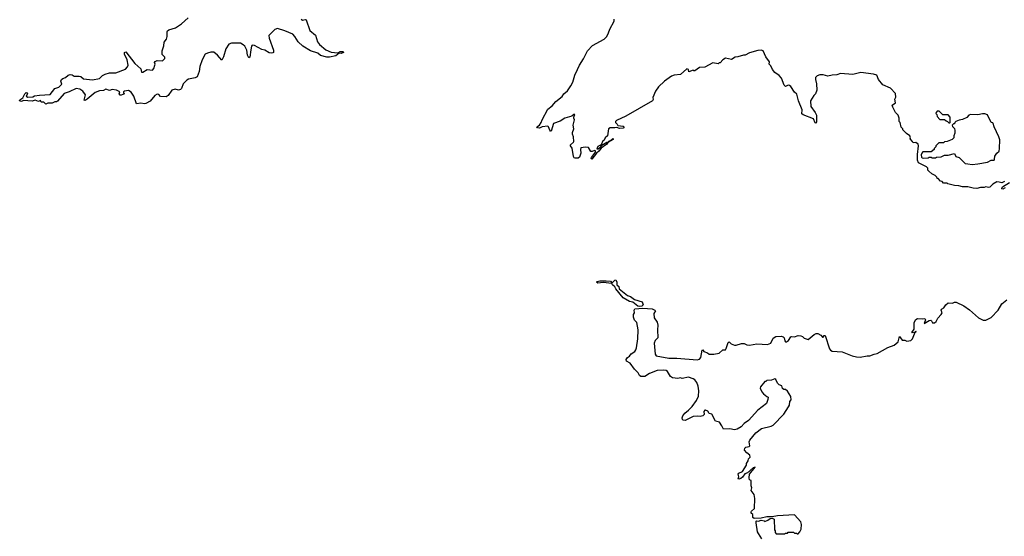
# Model space of a CAD drawing. Extents: x 1980017 to 2252640, y 74400 to 266395.
# Tile 139 of 256: x 2049174 to 2060141, y 173414 to 179171. Entities that reach past the tile are written whole.
import ezdxf

# ---------------------------------------------------------------- set-up
doc = ezdxf.new("R2010")
doc.units = 0

msp = doc.modelspace()

# ---------------------------------------------------------------- linework, layer by layer
at = {"layer": '0CON20XD'}
for points in [[(2052309, 179175), (2052324, 179164), (2052355, 179174), (2052365, 179168), (2052405, 179052), (2052468, 178998), (2052491, 178925), (2052514, 178895), (2052586, 178835), (2052645, 178808), (2052719, 178801), (2052743, 178815), (2052765, 178817), (2052778, 178815), (2052782, 178805), (2052755, 178794), (2052733, 178797), (2052695, 178768), (2052625, 178753), (2052594, 178754), (2052525, 178772), (2052495, 178797), (2052415, 178823), (2052328, 178875), (2052275, 178924), (2052240, 178985), (2052215, 179010), (2052128, 179048), (2052045, 179071), (2052015, 179063), (2051950, 178995), (2051954, 178964), (2052003, 178833), (2052002, 178805), (2051995, 178800), (2051975, 178796), (2051953, 178803), (2051905, 178833), (2051870, 178840), (2051788, 178885), (2051765, 178886), (2051756, 178874), (2051747, 178835), (2051737, 178753), (2051725, 178744), (2051712, 178775), (2051705, 178830), (2051682, 178875), (2051665, 178892), (2051635, 178910), (2051625, 178910), (2051535, 178908), (2051505, 178898), (2051470, 178845), (2051445, 178758), (2051425, 178720), (2051378, 178775), (2051335, 178808), (2051305, 178808), (2051265, 178798), (2051242, 178785), (2051208, 178725), (2051181, 178649), (2051174, 178595), (2051151, 178535), (2051129, 178522), (2051055, 178508), (2051035, 178498), (2050994, 178456), (2050978, 178405), (2050967, 178393), (2050945, 178387), (2050905, 178398), (2050868, 178385), (2050829, 178325), (2050805, 178310), (2050744, 178314), (2050725, 178338), (2050705, 178342), (2050679, 178325), (2050626, 178264), (2050580, 178235), (2050565, 178233), (2050525, 178242), (2050475, 178232), (2050445, 178318), (2050415, 178362), (2050385, 178382), (2050340, 178375), (2050330, 178365), (2050330, 178355), (2050340, 178345), (2050305, 178328), (2050295, 178330), (2050282, 178345), (2050290, 178365), (2050254, 178384), (2050205, 178393), (2050173, 178383), (2050135, 178398), (2050107, 178383), (2050063, 178377), (2050015, 178359), (2049926, 178284), (2049905, 178271), (2049891, 178275), (2049909, 178335), (2049879, 178375), (2049845, 178397), (2049805, 178404), (2049724, 178365), (2049670, 178350), (2049595, 178261), (2049585, 178254), (2049565, 178256), (2049535, 178241), (2049488, 178242), (2049465, 178230), (2049445, 178250), (2049415, 178250), (2049405, 178270), (2049385, 178258), (2049345, 178273), (2049315, 178264), (2049215, 178270), (2049195, 178260), (2049174, 178265), (2049175, 178277), (2049211, 178299), (2049232, 178345), (2049245, 178358), (2049255, 178356), (2049261, 178345), (2049248, 178318), (2049265, 178308), (2049319, 178311), (2049338, 178322), (2049395, 178330), (2049515, 178338), (2049565, 178403), (2049610, 178420), (2049645, 178452), (2049634, 178485), (2049641, 178505), (2049653, 178517), (2049685, 178526), (2049715, 178552), (2049735, 178559), (2049757, 178557), (2049782, 178542), (2049835, 178542), (2049855, 178537), (2049885, 178512), (2049985, 178501), (2050065, 178517), (2050095, 178549), (2050125, 178563), (2050175, 178578), (2050245, 178577), (2050351, 178619), (2050375, 178644), (2050382, 178665), (2050372, 178725), (2050341, 178785), (2050343, 178807), (2050355, 178814), (2050455, 178683), (2050523, 178623), (2050530, 178585), (2050545, 178587), (2050595, 178616), (2050655, 178609), (2050670, 178625), (2050681, 178665), (2050684, 178675), (2050677, 178695), (2050682, 178705), (2050705, 178717), (2050765, 178713), (2050792, 178738), (2050790, 178755), (2050763, 178783), (2050760, 178825), (2050779, 178881), (2050785, 178920), (2050808, 178955), (2050817, 178985), (2050816, 179035), (2050821, 179045), (2050835, 179056), (2050911, 179079), (2050945, 179103), (2050978, 179125), (2051049, 179191)], [(2055734, 179026), (2055748, 179065), (2055796, 179155), (2055797, 179177)], [(2060145, 177368), (2060115, 177352), (2060085, 177362), (2060057, 177363), (2060015, 177337), (2059980, 177305), (2059965, 177300), (2059935, 177310), (2059918, 177302), (2059875, 177300), (2059835, 177290), (2059795, 177292), (2059735, 177308), (2059675, 177308), (2059635, 177320), (2059585, 177322), (2059513, 177343), (2059505, 177350), (2059465, 177350), (2059448, 177368), (2059432, 177372), (2059405, 177400), (2059395, 177400), (2059390, 177415), (2059370, 177435), (2059335, 177452), (2059302, 177482), (2059290, 177495), (2059290, 177515), (2059275, 177530), (2059186, 177576), (2059174, 177605), (2059173, 177667), (2059186, 177765), (2059182, 177782), (2059155, 177803), (2059125, 177800), (2059120, 177815), (2059093, 177843), (2059098, 177855), (2059090, 177875), (2059051, 177901), (2059010, 177945), (2059010, 177955), (2058993, 177973), (2058980, 178025), (2058970, 178035), (2058970, 178075), (2058958, 178105), (2058930, 178135), (2058898, 178195), (2058893, 178217), (2058930, 178245), (2058923, 178285), (2058933, 178307), (2058930, 178350), (2058875, 178409), (2058788, 178445), (2058740, 178505), (2058723, 178553), (2058685, 178563), (2058545, 178581), (2058455, 178560), (2058315, 178572), (2058275, 178558), (2058225, 178552), (2058175, 178543), (2058123, 178557), (2058087, 178557), (2058056, 178544), (2058038, 178525), (2058037, 178505), (2058050, 178455), (2058052, 178385), (2058038, 178345), (2058018, 178325), (2057983, 178265), (2057987, 178205), (2058036, 178135), (2058048, 178105), (2058051, 178035), (2058045, 178018), (2058033, 178023), (2058015, 178067), (2057900, 178110), (2057885, 178122), (2057891, 178165), (2057850, 178265), (2057831, 178341), (2057805, 178362), (2057763, 178425), (2057748, 178438), (2057735, 178440), (2057705, 178428), (2057691, 178441), (2057659, 178519), (2057635, 178548), (2057584, 178584), (2057558, 178615), (2057542, 178655), (2057522, 178675), (2057525, 178700), (2057487, 178757), (2057455, 178822), (2057435, 178831), (2057395, 178827), (2057305, 178801), (2057255, 178776), (2057235, 178774), (2057175, 178756), (2057145, 178754), (2057101, 178729), (2057035, 178743), (2057006, 178724), (2056975, 178690), (2056965, 178690), (2056955, 178680), (2056895, 178690), (2056805, 178642), (2056745, 178638), (2056695, 178600), (2056685, 178600), (2056675, 178610), (2056628, 178588), (2056622, 178615), (2056605, 178622), (2056535, 178561), (2056465, 178552), (2056435, 178542), (2056356, 178484), (2056288, 178422), (2056257, 178373), (2056227, 178305), (2056232, 178282), (2056222, 178265), (2055925, 178097), (2055821, 178049), (2055810, 178035), (2055810, 178025), (2055828, 178008), (2055835, 177992), (2055895, 177986), (2055908, 177975), (2055895, 177962), (2055855, 177959), (2055825, 177971), (2055805, 177964), (2055750, 177965), (2055732, 177955), (2055723, 177877), (2055697, 177855), (2055685, 177828), (2055670, 177820), (2055652, 177778), (2055615, 177757), (2055603, 177733), (2055618, 177732), (2055646, 177754), (2055658, 177772), (2055714, 177806), (2055732, 177808), (2055735, 177817), (2055762, 177828), (2055765, 177836), (2055786, 177846), (2055786, 177835), (2055727, 177803), (2055716, 177785), (2055652, 177738), (2055625, 177704), (2055598, 177682), (2055547, 177615), (2055540, 177625), (2055544, 177635), (2055587, 177693), (2055589, 177709), (2055575, 177712), (2055549, 177701), (2055535, 177702), (2055510, 177745), (2055475, 177751), (2055425, 177742), (2055419, 177725), (2055424, 177685), (2055411, 177639), (2055395, 177627), (2055363, 177627), (2055351, 177631), (2055342, 177645), (2055329, 177739), (2055310, 177765), (2055310, 177775), (2055342, 177805), (2055346, 177815), (2055342, 177865), (2055330, 177895), (2055330, 177915), (2055346, 177955), (2055340, 177995), (2055353, 178055), (2055348, 178072), (2055346, 178085), (2055356, 178115), (2055345, 178116), (2055324, 178096), (2055245, 178075), (2055195, 178040), (2055120, 178015), (2055095, 177930), (2055085, 177930), (2055078, 177938), (2055065, 177978), (2055056, 177986), (2054994, 177976), (2054965, 177963), (2054942, 177965), (2054936, 177975), (2054963, 177995), (2054983, 178025), (2054994, 178056), (2055057, 178173), (2055105, 178212), (2055145, 178258), (2055218, 178315), (2055237, 178343), (2055275, 178378), (2055315, 178432), (2055336, 178475), (2055358, 178552), (2055386, 178614), (2055410, 178665), (2055456, 178735), (2055498, 178825), (2055555, 178882), (2055685, 178952), (2055715, 178982), (2055734, 179026)], [(2059785, 177557), (2059845, 177563), (2059955, 177584), (2059995, 177607), (2060028, 177605), (2060033, 177615), (2060035, 177650), (2060059, 177685), (2060083, 177707), (2060089, 177735), (2060091, 177831), (2060081, 177865), (2060027, 177975), (2060018, 178015), (2060012, 178022), (2059994, 178024), (2059955, 178112), (2059923, 178123), (2059897, 178123), (2059845, 178109), (2059765, 178113), (2059748, 178105), (2059725, 178080), (2059675, 178058), (2059638, 178052), (2059603, 178037), (2059590, 178025), (2059585, 178010), (2059575, 178010), (2059560, 177995), (2059565, 177980), (2059587, 177957), (2059592, 177935), (2059592, 177905), (2059578, 177875), (2059578, 177855), (2059560, 177835), (2059505, 177812), (2059475, 177810), (2059465, 177800), (2059412, 177798), (2059380, 177765), (2059380, 177755), (2059360, 177735), (2059360, 177725), (2059325, 177700), (2059235, 177700), (2059222, 177685), (2059216, 177664), (2059218, 177638), (2059225, 177631), (2059245, 177628), (2059295, 177630), (2059305, 177640), (2059325, 177640), (2059335, 177630), (2059375, 177630), (2059385, 177638), (2059437, 177643), (2059475, 177660), (2059515, 177660), (2059585, 177680), (2059600, 177645), (2059640, 177635), (2059680, 177595), (2059705, 177570), (2059734, 177564), (2059785, 177557)], [(2059535, 178020), (2059540, 178025), (2059540, 178085), (2059515, 178110), (2059455, 178110), (2059415, 178150), (2059395, 178150), (2059382, 178138), (2059380, 178125), (2059390, 178115), (2059393, 178093), (2059425, 178060), (2059475, 178060), (2059492, 178042), (2059508, 178038), (2059525, 178020), (2059535, 178020)], [(2060152, 177298), (2060125, 177282), (2060114, 177284), (2060114, 177295), (2060123, 177307), (2060198, 177355)], [(2056076, 175976), (2056060, 175980), (2056005, 176022), (2055965, 176030), (2055895, 176072), (2055813, 176173), (2055802, 176195), (2055777, 176215), (2055770, 176230), (2055675, 176243), (2055615, 176236), (2055598, 176245), (2055605, 176255), (2055635, 176262), (2055705, 176261), (2055755, 176256), (2055768, 176238), (2055775, 176237), (2055805, 176268), (2055815, 176270), (2055826, 176245), (2055824, 176215), (2055846, 176196), (2055851, 176171), (2055945, 176096), (2055977, 176087), (2056024, 176054), (2056106, 176026), (2056119, 175995), (2056105, 175980), (2056076, 175976)], [(2058692, 175442), (2058725, 175451), (2058845, 175517), (2058915, 175544), (2058961, 175579), (2058975, 175640), (2059005, 175598), (2059035, 175600), (2059055, 175588), (2059100, 175595), (2059117, 175613), (2059150, 175690), (2059160, 175695), (2059155, 175700), (2059150, 175690), (2059115, 175680), (2059112, 175685), (2059137, 175723), (2059138, 175795), (2059155, 175830), (2059175, 175840), (2059235, 175838), (2059255, 175842), (2059263, 175825), (2059250, 175785), (2059303, 175817), (2059322, 175822), (2059332, 175815), (2059342, 175792), (2059365, 175792), (2059383, 175807), (2059402, 175845), (2059438, 175885), (2059448, 175905), (2059438, 175935), (2059443, 175945), (2059469, 175961), (2059490, 175995), (2059515, 176014), (2059563, 176013), (2059585, 176022), (2059605, 176022), (2059691, 175981), (2059755, 175938), (2059855, 175847), (2059905, 175823), (2059936, 175824), (2059995, 175853), (2060073, 175935), (2060114, 176006), (2060170, 176050)], [(2057439, 173385), (2057402, 173445), (2057394, 173465), (2057376, 173565), (2057378, 173582), (2057384, 173586), (2057405, 173583), (2057435, 173593), (2057465, 173586), (2057475, 173578), (2057508, 173592), (2057535, 173613), (2057557, 173617), (2057578, 173605), (2057582, 173485), (2057590, 173475), (2057590, 173455), (2057602, 173442), (2057695, 173440), (2057705, 173450), (2057725, 173450), (2057735, 173460), (2057795, 173460), (2057805, 173450), (2057825, 173450), (2057835, 173440), (2057845, 173442), (2057865, 173462), (2057878, 173495), (2057884, 173545), (2057875, 173574), (2057805, 173653), (2057615, 173641), (2057555, 173630), (2057495, 173632), (2057435, 173616), (2057355, 173612), (2057340, 173625), (2057342, 173655), (2057323, 173673), (2057321, 173685), (2057325, 173695), (2057360, 173725), (2057363, 173835), (2057355, 173878), (2057322, 173925), (2057330, 173955), (2057320, 173975), (2057320, 174035), (2057302, 174042), (2057300, 174065), (2057304, 174106), (2057368, 174185), (2057345, 174176), (2057280, 174120), (2057252, 174108), (2057226, 174074), (2057205, 174058), (2057185, 174049), (2057177, 174055), (2057183, 174075), (2057177, 174105), (2057185, 174117), (2057227, 174135), (2057270, 174205), (2057270, 174225), (2057290, 174255), (2057293, 174277), (2057310, 174295), (2057308, 174318), (2057274, 174344), (2057248, 174375), (2057253, 174395), (2057264, 174406), (2057300, 174415), (2057307, 174423), (2057298, 174465), (2057306, 174485), (2057374, 174566), (2057436, 174614), (2057545, 174640), (2057565, 174652), (2057686, 174775), (2057737, 174855), (2057747, 174875), (2057752, 174915), (2057768, 174935), (2057762, 174972), (2057725, 175030), (2057705, 175050), (2057685, 175050), (2057672, 175062), (2057665, 175090), (2057635, 175100), (2057615, 175120), (2057595, 175160), (2057585, 175168), (2057547, 175153), (2057495, 175150), (2057485, 175140), (2057475, 175140), (2057425, 175080), (2057423, 175065), (2057440, 175025), (2057461, 175001), (2057495, 174970), (2057510, 174965), (2057508, 174938), (2057492, 174895), (2057395, 174820), (2057293, 174705), (2057245, 174672), (2057209, 174632), (2057165, 174608), (2057135, 174600), (2057085, 174612), (2057015, 174608), (2056995, 174643), (2056968, 174685), (2056925, 174696), (2056883, 174773), (2056855, 174783), (2056838, 174808), (2056815, 174821), (2056805, 174820), (2056796, 174805), (2056799, 174771), (2056785, 174757), (2056755, 174747), (2056724, 174754), (2056675, 174750), (2056585, 174706), (2056565, 174708), (2056558, 174715), (2056552, 174735), (2056560, 174755), (2056584, 174786), (2056625, 174818), (2056665, 174860), (2056713, 174927), (2056736, 174974), (2056738, 175035), (2056731, 175085), (2056718, 175128), (2056695, 175157), (2056675, 175170), (2056625, 175188), (2056555, 175172), (2056535, 175178), (2056505, 175172), (2056445, 175178), (2056422, 175195), (2056389, 175249), (2056375, 175260), (2056346, 175266), (2056275, 175263), (2056191, 175229), (2056137, 175195), (2056093, 175193), (2056078, 175205), (2056063, 175235), (2056022, 175275), (2055973, 175343), (2055932, 175365), (2055930, 175385), (2055944, 175406), (2055965, 175422), (2055984, 175446), (2056026, 175474), (2056037, 175493), (2056046, 175514), (2056058, 175615), (2056062, 175715), (2056047, 175795), (2056024, 175824), (2056012, 175855), (2056012, 175885), (2056022, 175905), (2056018, 175935), (2056025, 175947), (2056115, 175955), (2056218, 175948), (2056250, 175935), (2056257, 175925), (2056238, 175895), (2056243, 175847), (2056275, 175800), (2056282, 175765), (2056278, 175715), (2056282, 175625), (2056253, 175597), (2056242, 175565), (2056251, 175445), (2056263, 175423), (2056405, 175399), (2056495, 175400), (2056719, 175381), (2056745, 175389), (2056762, 175408), (2056775, 175488), (2056785, 175490), (2056795, 175472), (2056837, 175457), (2056855, 175442), (2056906, 175444), (2056964, 175456), (2057005, 175492), (2057035, 175490), (2057045, 175505), (2057064, 175575), (2057075, 175581), (2057099, 175559), (2057135, 175542), (2057155, 175542), (2057215, 175562), (2057245, 175562), (2057275, 175548), (2057305, 175542), (2057385, 175560), (2057505, 175550), (2057540, 175565), (2057568, 175622), (2057595, 175640), (2057655, 175645), (2057678, 175638), (2057690, 175625), (2057695, 175592), (2057705, 175580), (2057715, 175580), (2057738, 175595), (2057764, 175636), (2057775, 175642), (2057805, 175638), (2057845, 175650), (2057875, 175648), (2057895, 175640), (2057913, 175623), (2057955, 175608), (2058025, 175662), (2058045, 175672), (2058065, 175672), (2058096, 175656), (2058115, 175632), (2058125, 175632), (2058135, 175652), (2058145, 175650), (2058195, 175502), (2058205, 175488), (2058225, 175478), (2058335, 175471), (2058445, 175424), (2058495, 175414), (2058535, 175411), (2058615, 175426), (2058645, 175424), (2058692, 175442)]]:
    msp.add_lwpolyline(points, dxfattribs=at)

doc.saveas('drawing.dxf')
